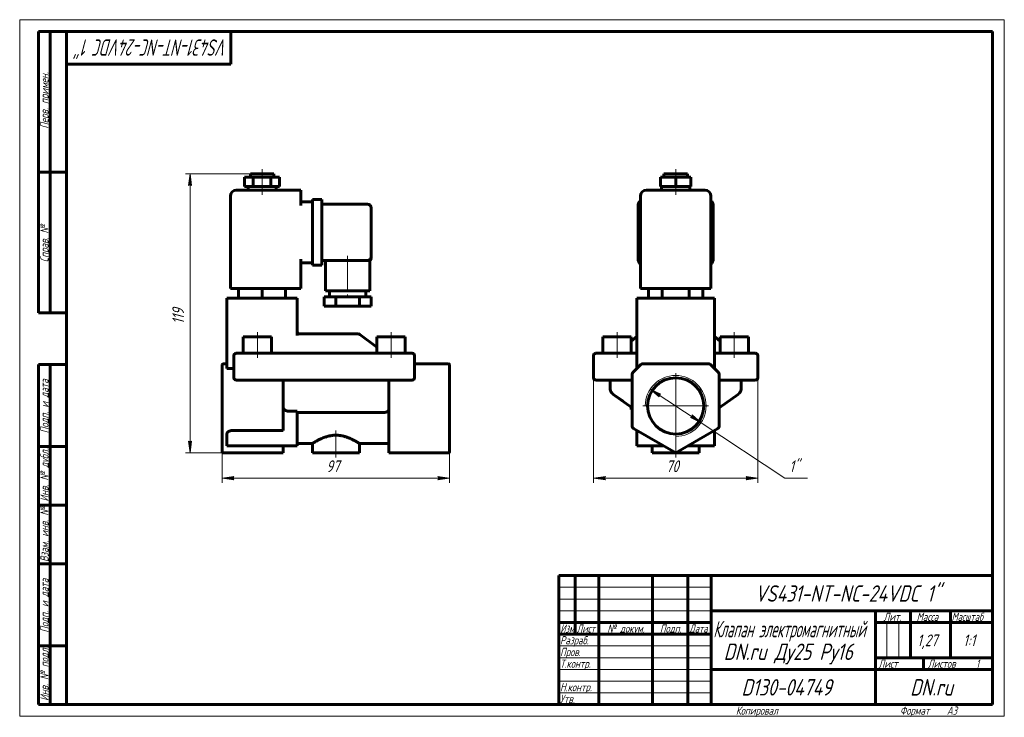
# Model space of a CAD drawing. Header units: millimetres. Extents: x 0 to 420, y 0 to 297.
import ezdxf

# ---------------------------------------------------------------- set-up
doc = ezdxf.new("R2010")
doc.units = ezdxf.units.MM
for name, pattern in [('K5LT_AXLED', [19.5, 15, -1.5, 1.5, -1.5]), ('K5LT_BASIC', [0]), ('K5LT_THIN', [0])]:
    doc.linetypes.add(name, pattern=pattern)
doc.layers.add('Системный слой', color=7, linetype='Continuous')
doc.layers.add('Системный слой (1)', color=7, linetype='Continuous', true_color=0x6c6c6c)
doc.styles.add('KDIMTEXTSTYLE', font='GOST_AU.SHX', dxfattribs={"width": 0.96, "oblique": 15, "height": 5})
doc.styles.add('KTEXTSTYLE', font='GOST_AU.SHX', dxfattribs={"width": 0.96, "height": 5})
doc.dimstyles.new('KDIMSTYLE (1.00)', dxfattribs={"dimtxt": 5, "dimasz": 1, "dimexe": 2, "dimexo": 0, "dimgap": 1, "dimtad": 1, "dimtxsty": 'KDIMTEXTSTYLE', "dimsah": 1, "dimcen": 0, "dimdle": 1, "dimadec": 0, "dimazin": 0, "dimtfac": 0.667, "dimtmove": 0, "dimatfit": 3, "dimfxl": 1, "dimtvp": 1, "dimtolj": 1, "dimtzin": 0, "dimarcsym": 0})

# ---------------------------------------------------------------- blocks, each defined once
blk = doc.blocks.new('U0')
at = {"layer": 'Системный слой (1)', "color": 150, "linetype": 'K5LT_BASIC', "lineweight": 60, "true_color": 0x0080ff}
for p, q in [((263.32, 158.65), (263.32, 158.64)), ((263.32, 158.64), (263.32, 158.65)), ((263.32, 158.65), (263.32, 158.65))]:
    blk.add_line(p, q, dxfattribs=at)
blk = doc.blocks.new('U1')
at = {"layer": 'Системный слой (1)', "color": 150, "linetype": 'K5LT_BASIC', "lineweight": 60, "true_color": 0x0080ff}
for p, q in [((296.32, 158.65), (296.32, 158.64)), ((296.32, 158.64), (296.32, 158.65)), ((296.32, 158.65), (296.32, 158.65))]:
    blk.add_line(p, q, dxfattribs=at)
blk = doc.blocks.new('D0')
at = {"layer": 'Системный слой (1)'}
for points in [[(249.32, 101.53), (249.82, 102.19), (244.82, 101.53), (249.82, 100.87)], [(314.82, 101.53), (309.82, 102.19), (310.32, 101.53), (309.82, 100.87)]]:
    blk.add_hatch(color=7, dxfattribs=at).paths.add_polyline_path(points)
at = {"layer": 'Системный слой (1)', "color": 7, "linetype": 'K5LT_THIN', "lineweight": 18}
for p, q in [((244.82, 149.09), (244.82, 99.53)), ((314.82, 149.09), (314.82, 99.53)), ((244.82, 101.53), (249.82, 102.19)), ((249.82, 100.87), (244.82, 101.53)), ((249.82, 102.19), (249.32, 101.53)), ((249.32, 101.53), (249.82, 100.87)), ((310.32, 101.53), (309.82, 102.19)), ((309.82, 102.19), (314.82, 101.53)), ((314.82, 101.53), (309.82, 100.87)), ((309.82, 100.87), (310.32, 101.53))]:
    blk.add_line(p, q, dxfattribs=at)
blk.add_wipeout([(275.73, 102.53), (275.73, 109.91), (283.58, 109.91), (283.58, 102.53)]).dxf.layer = 'Системный слой (1)'
blk.add_line((314.82, 101.53), (244.82, 101.53), dxfattribs=at)
at = {"layer": 'Системный слой (1)', "color": 7, "insert": (275.73, 109.12), "char_height": 5, "attachment_point": 1, "style": 'KTEXTSTYLE'}
blk.add_mtext('\\H5.0;\\W1.000;\\Q15;\\Q15;\\W0.965;70', dxfattribs=at)
blk = doc.blocks.new('KDIMARROW_01')
at = {"layer": 'Системный слой'}
blk.add_hatch(color=0, dxfattribs=at).paths.add_polyline_path([(0, 0), (-5, 0.66), (-4.5, 0), (-5, -0.66)])
at = {"layer": 'Системный слой', "color": 0, "linetype": 'K5LT_THIN', "lineweight": 18}
for p, q in [((-4.5, 0), (-5, 0.66)), ((-5, 0.66), (0, 0)), ((0, 0), (-5, -0.66)), ((-5, -0.66), (-4.5, 0))]:
    blk.add_line(p, q, dxfattribs=at)
at = {"layer": 'Системный слой (1)', "color": 0, "linetype": 'K5LT_THIN', "lineweight": 18}
blk.add_line((86.39, 132.34), (85.39, 132.34), dxfattribs=at)
blk = doc.blocks.new('D1')
at = {"layer": 'Системный слой (1)'}
for points in [[(273.51, 137.3), (268.98, 139.51), (272.78, 136.2), (272.73, 137.03)], [(290.66, 125.16), (286.85, 128.47), (286.9, 127.64), (286.12, 127.37)]]:
    blk.add_hatch(color=7, dxfattribs=at).paths.add_polyline_path(points)
at = {"layer": 'Системный слой (1)', "color": 7, "linetype": 'K5LT_THIN', "lineweight": 18}
for p, q in [((268.98, 139.51), (273.51, 137.3)), ((272.78, 136.2), (268.98, 139.51)), ((268.98, 139.51), (290.66, 125.16)), ((273.51, 137.3), (272.73, 137.03)), ((272.73, 137.03), (272.78, 136.2)), ((286.12, 127.37), (286.9, 127.64)), ((290.66, 125.16), (286.12, 127.37)), ((286.9, 127.64), (286.85, 128.47)), ((286.85, 128.47), (290.66, 125.16))]:
    blk.add_line(p, q, dxfattribs=at)
blk.add_wipeout([(328.32, 102.53), (328.32, 109.91), (333.75, 109.91), (333.75, 102.53)]).dxf.layer = 'Системный слой (1)'
for p, q in [((290.66, 125.16), (326.32, 101.53)), ((326.32, 101.53), (335.98, 101.53))]:
    blk.add_line(p, q, dxfattribs=at)
at = {"layer": 'Системный слой (1)', "color": 7, "insert": (328.32, 109.12), "char_height": 5, "attachment_point": 1, "style": 'KTEXTSTYLE'}
blk.add_mtext('\\H5.0;\\W1.000;\\Q15;\\Q15;\\W0.965;1"', dxfattribs=at)
blk = doc.blocks.new('U2')
at = {"layer": 'Системный слой (1)', "color": 30, "linetype": 'K5LT_AXLED', "lineweight": 18, "true_color": 0xff8000}
for q in [(279.82, 146.34), (265.82, 132.34), (293.82, 132.34), (279.82, 118.34)]:
    blk.add_line((279.82, 132.34), q, dxfattribs=at)
blk = doc.blocks.new('U3')
at = {"layer": 'Системный слой (1)', "color": 150, "linetype": 'K5LT_BASIC', "lineweight": 60, "true_color": 0x0080ff}
for p, q in [((118.39, 116.34), (124.89, 116.34)), ((144.89, 116.34), (157.39, 116.34))]:
    blk.add_line(p, q, dxfattribs=at)
blk = doc.blocks.new('U4')
at = {"layer": 'Системный слой (1)', "color": 150, "linetype": 'K5LT_BASIC', "lineweight": 60, "true_color": 0x0080ff}
for p, q in [((149.89, 195.6), (149.89, 195.74)), ((149.89, 195.45), (149.89, 195.45))]:
    blk.add_line(p, q, dxfattribs=at)
blk = doc.blocks.new('U5')
at = {"layer": 'Системный слой (1)', "color": 150, "linetype": 'K5LT_BASIC', "lineweight": 60, "true_color": 0x0080ff}
for p in [(149.89, 195.84), (149.89, 195.45), (149.89, 195.45)]:
    blk.add_line(p, (149.89, 195.45), dxfattribs=at)
blk = doc.blocks.new('D2')
at = {"layer": 'Системный слой (1)'}
for points in [[(90.89, 101.53), (91.39, 102.19), (86.39, 101.53), (91.39, 100.87)], [(183.39, 101.53), (178.39, 102.19), (178.89, 101.53), (178.39, 100.87)]]:
    blk.add_hatch(color=7, dxfattribs=at).paths.add_polyline_path(points)
at = {"layer": 'Системный слой (1)', "color": 7, "linetype": 'K5LT_THIN', "lineweight": 18}
for p, q in [((86.39, 132.34), (86.39, 99.53)), ((183.39, 123.59), (183.39, 99.53)), ((86.39, 101.53), (91.39, 102.19)), ((91.39, 100.87), (86.39, 101.53)), ((91.39, 102.19), (90.89, 101.53)), ((90.89, 101.53), (91.39, 100.87)), ((178.89, 101.53), (178.39, 102.19)), ((178.39, 102.19), (183.39, 101.53)), ((183.39, 101.53), (178.39, 100.87)), ((178.39, 100.87), (178.89, 101.53))]:
    blk.add_line(p, q, dxfattribs=at)
blk.add_wipeout([(130.81, 102.53), (130.81, 109.91), (138.65, 109.91), (138.65, 102.53)]).dxf.layer = 'Системный слой (1)'
blk.add_line((183.39, 101.53), (86.39, 101.53), dxfattribs=at)
at = {"layer": 'Системный слой (1)', "color": 7, "insert": (130.81, 109.12), "char_height": 5, "attachment_point": 1, "style": 'KTEXTSTYLE'}
blk.add_mtext('\\H5.0;\\W1.000;\\Q15;\\Q15;\\W0.965;97', dxfattribs=at)
blk = doc.blocks.new('D3')
at = {"layer": 'Системный слой (1)'}
for points in [[(73.34, 226.34), (72.68, 231.34), (72.03, 226.34), (72.68, 226.84)], [(72.68, 112.34), (73.34, 117.34), (72.68, 116.84), (72.03, 117.34)]]:
    blk.add_hatch(color=7, dxfattribs=at).paths.add_polyline_path(points)
at = {"layer": 'Системный слой (1)', "color": 7, "linetype": 'K5LT_THIN', "lineweight": 18}
for p, q in [((98.39, 231.34), (70.68, 231.34)), ((72.03, 226.34), (72.68, 231.34)), ((72.68, 231.34), (73.34, 226.34)), ((72.68, 226.84), (72.03, 226.34)), ((73.34, 226.34), (72.68, 226.84)), ((72.68, 112.34), (72.03, 117.34)), ((72.03, 117.34), (72.68, 116.84)), ((72.68, 116.84), (73.34, 117.34)), ((73.34, 117.34), (72.68, 112.34)), ((89.47, 112.34), (70.68, 112.34))]:
    blk.add_line(p, q, dxfattribs=at)
blk.add_wipeout([(71.68, 167.22), (64.3, 167.22), (64.3, 176.08), (71.68, 176.08)]).dxf.layer = 'Системный слой (1)'
blk.add_line((72.68, 112.34), (72.68, 231.34), dxfattribs=at)
at = {"layer": 'Системный слой (1)', "color": 7, "insert": (65.1, 167.22), "char_height": 5, "attachment_point": 1, "rotation": 90, "style": 'KTEXTSTYLE'}
blk.add_mtext('\\H5.0;\\W1.000;\\Q15;\\Q15;\\W0.965;119', dxfattribs=at)
blk = doc.blocks.new('U6')
at = {"color": 7, "linetype": 'K5LT_THIN', "lineweight": 18}
for p, q in [((0, 0), (0, 297)), ((0, 297), (420, 297)), ((420, 297), (420, 0)), ((230, 55), (295, 55)), ((230, 50), (295, 50)), ((230, 45), (295, 45)), ((369.96, 25), (369.96, 40)), ((374.98, 25), (374.98, 40)), ((230, 30), (295, 30)), ((230, 25), (295, 25)), ((230, 20), (295, 20)), ((230, 15), (295, 15)), ((230, 10), (295, 10)), ((420, 0), (0, 0))]:
    blk.add_line(p, q, dxfattribs=at)
at = {"color": 150, "linetype": 'K5LT_BASIC', "lineweight": 60, "true_color": 0x0080ff}
for p, q in [((8, 172), (8, 292)), ((20, 292), (8, 292)), ((13, 172), (13, 292)), ((20, 5), (20, 292)), ((20, 292), (415, 292)), ((90, 292), (90, 278)), ((415, 292), (415, 5)), ((90, 278), (20, 278)), ((20, 232), (8, 232)), ((20, 172), (8, 172)), ((8, 5), (8, 150)), ((20, 150), (8, 150)), ((13, 5), (13, 150)), ((20, 115), (8, 115)), ((20, 90), (8, 90)), ((20, 65), (8, 65)), ((230, 60), (415, 60)), ((230, 5), (230, 60)), ((237, 35), (237, 60)), ((247, 5), (247, 60)), ((270, 5), (270, 60)), ((285, 5), (285, 60)), ((295, 5), (295, 60)), ((295, 45), (415, 45)), ((365, 5), (365, 45)), ((380, 25), (380, 45)), ((397, 25), (397, 45)), ((230, 40), (295, 40)), ((365, 40), (380, 40)), ((380, 40), (415, 40)), ((230, 35), (295, 35)), ((20, 30), (8, 30)), ((365, 25), (415, 25)), ((385.57, 20), (385.57, 25)), ((295, 20), (365, 20)), ((365, 20), (415, 20)), ((20, 5), (8, 5)), ((415, 5), (20, 5))]:
    blk.add_line(p, q, dxfattribs=at)
at = {"color": 7, "attachment_point": 1, "style": 'KTEXTSTYLE'}
for s, insert, char_height, rotation in [('\\H5.0;\\W1.000;\\Q15;\\Q15;\\W0.781;\\H7.00;VS431-NT-NC-24VDC 1"', (88.76, 281.64), 7, 180), ('\\H5.0;\\W1.000;\\Q15;\\Q15;\\W0.965;\\H3.50;Перв. примен.', (8.82, 250.52), 3.5, 90), ('\\H5.0;\\W1.000;\\Q15;\\Q15;\\W0.965;\\H3.50;Справ. №', (8.82, 193.63), 3.5, 90), ('\\H5.0;\\W1.000;\\Q15;\\Q15;\\W0.965;\\H3.50;Подп. и дата', (8.82, 120.66), 3.5, 90), ('\\H5.0;\\W1.000;\\Q15;\\Q15;\\W0.965;\\H3.50;Инв. № дубл.', (8.82, 91.57), 3.5, 90), ('\\H5.0;\\W1.000;\\Q15;\\Q15;\\W0.965;\\H3.50;Взам. инв. №', (8.82, 65.8), 3.5, 90), ('\\H5.0;\\W1.000;\\Q15;\\Q15;\\W0.965;\\H3.50;Подп. и дата', (8.82, 35.66), 3.5, 90), ('\\H5.0;\\W1.000;\\Q15;\\Q15;\\W0.965;\\H3.50;Инв. № подл.', (8.82, 6.57), 3.5, 90)]:
    blk.add_mtext(s, dxfattribs=dict(at, insert=insert, char_height=char_height, rotation=rotation))
for s, insert, char_height in [('\\H5.0;\\W1.000;\\Q15;\\Q15;\\W0.965;\\H7.00;VS431-NT-NC-24VDC 1"', (313.63, 55.86), 7), ('\\H5.0;\\W1.000;\\Q15;\\Q15;\\W0.965;\\H3.50;Лит.', (368.47, 44.18), 3.5), ('\\H5.0;\\W1.000;\\Q15;\\Q15;\\W0.965;\\H3.50;Масса', (382.58, 44.18), 3.5), ('\\H5.0;\\W1.000;\\Q15;\\Q15;\\W0.930;\\H3.50;Масштаб', (397.52, 44.18), 3.5), ('\\H5.0;\\W1.000;\\Q15;\\Q15;\\W0.784;\\H3.50;Изм.', (230.62, 39.18), 3.5), ('\\H5.0;\\W1.000;\\Q15;\\Q15;\\W0.799;\\H3.50;Лист', (237.61, 39.18), 3.5), ('\\H5.0;\\W1.000;\\Q15;\\Q15;\\W0.965;\\H3.50;№ докум.', (250.63, 39.18), 3.5), ('\\H5.0;\\W1.000;\\Q15;\\Q15;\\W0.965;\\H3.50;Подп.', (273.1, 39.18), 3.5), ('\\H5.0;\\W1.000;\\Q15;\\Q15;\\W0.799;\\H3.50;Дата', (285.61, 39.18), 3.5), ('\\H5.0;\\W1.000;\\Q15;\\Q15;\\W0.672;\\H7.00;Клапан электромагнитный', (295.88, 40.69), 7), ('\\H5.0;\\W1.000;\\Q15;\\Q15;\\W0.965;\\H3.50;Разраб.', (230.5, 34.18), 3.5), ('\\H5.0;\\W1.000;\\Q15;\\Q15;\\W0.965;1,27', (382.83, 34.9), 5), ('\\H5.0;\\W1.000;\\Q15;\\Q15;\\W0.965;{\\c16711680;1:1}', (402.44, 34.9), 5), ('\\H5.0;\\W1.000;\\Q15;\\Q15;\\W0.965;\\H7.00;DN.ru Ду25 Ру16', (300.3, 31.02), 7), ('\\H5.0;\\W1.000;\\Q15;\\Q15;\\W0.965;\\H3.50;Пров.', (230.5, 29.18), 3.5), ('\\H5.0;\\W1.000;\\Q15;\\Q15;\\W0.965;\\H3.50;Т.контр.', (230.5, 24.18), 3.5), ('\\H5.0;\\W1.000;\\Q15;\\Q15;\\W0.965;\\H3.50;Лист', (366.32, 24.18), 3.5), ('\\H5.0;\\W1.000;\\Q15;\\Q15;\\W0.965;\\H3.50;Листов', (387.36, 24.18), 3.5), ('\\H5.0;\\W1.000;\\Q15;\\Q15;\\W0.965;\\H3.50;1', (407.91, 24.18), 3.5), ('\\H5.0;\\W1.000;\\Q15;\\Q15;\\W0.965;\\H3.50;Н.контр.', (230.5, 14.18), 3.5), ('\\H5.0;\\W1.000;\\Q15;\\Q15;\\W0.965;\\H7.00;D130-04749', (307.89, 15.86), 7), ('\\H5.0;\\W1.000;\\Q15;\\Q15;\\W0.965;\\H7.00;DN.ru', (379.84, 15.86), 7), ('\\H5.0;\\W1.000;\\Q15;\\Q15;\\W0.965;\\H3.50;Утв.', (230.5, 9.18), 3.5), ('\\H5.0;\\W1.000;\\Q15;\\Q15;\\W0.965;\\H3.50;Копировал', (305.5, 4.18), 3.5), ('\\H5.0;\\W1.000;\\Q15;\\Q15;\\W0.965;\\H3.50;Формат', (375.5, 4.18), 3.5), ('\\H5.0;\\W1.000;\\Q15;\\Q15;\\W0.965;\\H3.50;A3', (395.5, 4.18), 3.5)]:
    blk.add_mtext(s, dxfattribs=dict(at, insert=insert, char_height=char_height))

msp = doc.modelspace()

# ---------------------------------------------------------------- linework, layer by layer
at = {"layer": 'Системный слой (1)', "color": 150, "linetype": 'K5LT_BASIC', "lineweight": 60, "true_color": 0x0080ff}
for p, q in [((98.394, 231.336), (108.394, 231.336)), ((98.394, 229.836), (98.394, 231.336)), ((108.394, 229.836), (108.394, 231.336)), ((274.817, 231.336), (284.817, 231.336)), ((274.817, 229.836), (274.817, 231.336)), ((284.817, 229.836), (284.817, 231.336)), ((95.894, 225.836), (95.894, 229.836)), ((95.894, 229.836), (99.644, 229.836)), ((99.644, 229.836), (107.144, 229.836)), ((99.644, 225.836), (99.644, 229.836)), ((107.144, 229.836), (110.894, 229.836)), ((107.144, 225.836), (107.144, 229.836)), ((110.894, 225.836), (110.894, 229.836)), ((273.322, 229.836), (279.817, 229.836)), ((273.322, 225.836), (273.322, 229.836)), ((279.817, 225.836), (279.817, 229.836)), ((279.817, 229.836), (286.312, 229.836)), ((286.312, 225.836), (286.312, 229.836)), ((119.894, 224.336), (92.394, 224.336)), ((95.894, 225.836), (99.644, 225.836)), ((97.394, 224.336), (97.394, 225.836)), ((99.644, 225.836), (107.144, 225.836)), ((107.144, 225.836), (110.894, 225.836)), ((109.394, 224.336), (109.394, 225.836)), ((119.894, 224.336), (119.894, 221.836)), ((292.317, 224.336), (267.317, 224.336)), ((273.322, 225.836), (279.817, 225.836)), ((273.817, 224.336), (273.817, 225.836)), ((279.817, 225.836), (286.312, 225.836)), ((285.817, 224.336), (285.817, 225.836)), ((89.894, 182.336), (89.894, 221.836)), ((119.894, 217.836), (119.894, 221.836)), ((119.894, 219.336), (124.894, 219.336)), ((124.894, 220.336), (128.894, 220.336)), ((124.894, 217.836), (124.894, 220.336)), ((128.894, 220.336), (128.894, 217.836)), ((264.817, 182.336), (264.817, 221.836)), ((294.817, 182.336), (294.817, 221.836)), ((124.894, 217.836), (124.894, 194.836)), ((128.894, 218.336), (148.394, 218.336)), ((128.894, 217.836), (128.894, 194.836)), ((149.894, 216.836), (149.894, 195.836)), ((263.817, 194.836), (263.817, 217.836)), ((295.817, 217.836), (295.817, 194.836)), ((119.894, 182.336), (119.894, 194.836)), ((119.894, 193.336), (124.894, 193.336)), ((124.894, 192.336), (124.894, 194.836)), ((128.894, 194.836), (128.894, 192.336)), ((128.894, 194.336), (148.394, 194.336)), ((130.394, 194.336), (130.394, 181.336)), ((148.394, 194.336), (149.394, 194.336)), ((149.394, 194.336), (149.394, 181.336)), ((149.894, 195.836), (149.894, 195.454)), ((149.894, 195.454), (149.894, 195.454)), ((149.894, 195.454), (149.894, 195.454)), ((124.894, 192.336), (128.894, 192.336)), ((92.394, 182.336), (89.894, 182.336)), ((92.394, 182.336), (119.894, 182.336)), ((93.394, 182.336), (93.394, 178.336)), ((103.394, 182.336), (103.394, 178.336)), ((113.394, 182.336), (113.394, 178.336)), ((149.394, 181.336), (130.394, 181.336)), ((132.144, 181.336), (132.144, 178.836)), ((147.644, 181.336), (147.644, 178.836)), ((267.317, 182.336), (264.817, 182.336)), ((267.317, 182.336), (292.317, 182.336)), ((268.27, 182.336), (268.27, 178.336)), ((274.044, 182.336), (274.044, 178.336)), ((285.591, 182.336), (285.591, 178.336)), ((291.364, 182.336), (291.364, 178.336)), ((294.817, 182.336), (292.317, 182.336)), ((88.394, 178.336), (88.394, 148.336)), ((115.894, 178.336), (88.394, 178.336)), ((115.894, 178.336), (118.394, 178.336)), ((118.394, 178.336), (118.394, 162.398)), ((129.894, 178.836), (129.894, 174.836)), ((134.894, 178.836), (129.894, 178.836)), ((144.894, 178.836), (134.894, 178.836)), ((134.894, 178.836), (134.894, 174.836)), ((144.894, 178.836), (144.894, 174.836)), ((149.894, 178.836), (144.894, 178.836)), ((149.894, 178.836), (149.894, 174.836)), ((296.317, 178.336), (263.317, 178.336)), ((263.317, 178.336), (263.317, 148.336)), ((296.317, 178.336), (296.317, 148.336)), ((134.894, 174.836), (129.894, 174.836)), ((144.894, 174.836), (134.894, 174.836)), ((149.894, 174.836), (144.894, 174.836)), ((95.394, 161.836), (107.394, 161.836)), ((95.394, 154.836), (95.394, 161.836)), ((107.394, 154.836), (107.394, 161.836)), ((144.556, 163.045), (119.394, 163.045)), ((145.162, 162.841), (152.394, 157.334)), ((152.394, 161.836), (164.394, 161.836)), ((152.394, 154.836), (152.394, 161.836)), ((164.394, 154.836), (164.394, 161.836)), ((248.817, 161.836), (260.817, 161.836)), ((248.817, 154.836), (248.817, 161.836)), ((263.317, 161.903), (260.817, 159.999)), ((260.817, 154.836), (260.817, 161.836)), ((296.317, 161.903), (298.817, 159.999)), ((298.817, 161.836), (310.817, 161.836)), ((298.817, 154.836), (298.817, 161.836)), ((310.817, 154.836), (310.817, 161.836)), ((263.317, 158.653), (263.317, 158.658)), ((296.317, 158.653), (296.317, 158.658)), ((91.394, 153.836), (91.394, 144.336)), ((92.394, 154.836), (94.394, 154.836)), ((165.394, 154.836), (94.394, 154.836)), ((165.394, 154.836), (167.394, 154.836)), ((168.394, 144.336), (168.394, 153.836)), ((244.817, 153.836), (244.817, 144.336)), ((245.817, 154.836), (247.817, 154.836)), ((247.817, 154.836), (263.317, 154.836)), ((296.317, 154.836), (311.817, 154.836)), ((311.817, 154.836), (313.817, 154.836)), ((314.817, 153.836), (314.817, 144.336)), ((86.394, 149.689), (86.394, 149.836)), ((86.394, 146.275), (86.394, 149.689)), ((88.394, 150.336), (86.894, 150.336)), ((88.394, 148.336), (91.394, 148.336)), ((168.394, 150.336), (182.894, 150.336)), ((183.394, 149.836), (183.394, 149.689)), ((183.394, 146.275), (183.394, 149.689)), ((265.024, 150.043), (261.61, 146.629)), ((293.903, 150.336), (265.731, 150.336)), ((298.024, 146.629), (294.61, 150.043)), ((86.394, 145.921), (86.394, 146.275)), ((86.394, 123.594), (86.394, 145.921)), ((94.394, 143.336), (92.394, 143.336)), ((94.394, 143.336), (165.394, 143.336)), ((112.394, 123.594), (112.394, 143.336)), ((157.394, 123.594), (157.394, 143.336)), ((167.394, 143.336), (165.394, 143.336)), ((183.394, 146.275), (183.394, 145.921)), ((183.394, 123.594), (183.394, 145.921)), ((247.817, 143.336), (245.817, 143.336)), ((247.817, 143.336), (261.317, 143.336)), ((251.817, 143.336), (251.817, 139.853)), ((261.317, 145.921), (261.317, 123.594)), ((298.317, 123.594), (298.317, 145.921)), ((298.317, 143.336), (311.817, 143.336)), ((307.817, 143.336), (307.817, 139.853)), ((313.817, 143.336), (311.817, 143.336)), ((261.317, 131.532), (253.075, 137.411)), ((253.075, 137.411), (257.363, 134.352)), ((306.559, 137.411), (298.317, 131.532)), ((260.817, 131.78), (260.817, 131.888)), ((260.817, 130.78), (260.817, 131.78)), ((260.969, 131.78), (260.817, 131.78)), ((261.317, 130.78), (260.817, 130.78)), ((114.714, 130.105), (118.394, 130.105)), ((118.394, 130.105), (118.394, 115.336)), ((118.394, 129.577), (155.594, 129.577)), ((86.394, 123.161), (86.394, 123.594)), ((86.394, 112.913), (86.394, 123.161)), ((112.394, 121.862), (90.894, 121.862)), ((112.394, 123.594), (112.394, 122.728)), ((112.394, 121.862), (112.394, 122.728)), ((157.394, 122.728), (157.394, 123.594)), ((157.394, 112.336), (157.394, 122.728)), ((183.394, 123.594), (183.394, 123.161)), ((183.394, 112.913), (183.394, 123.161)), ((261.817, 122.728), (279.817, 112.336)), ((263.317, 121.862), (263.317, 115.336)), ((279.817, 112.336), (297.817, 122.728)), ((296.317, 121.862), (296.317, 115.336)), ((88.394, 120.419), (88.394, 115.336)), ((90.894, 115.336), (88.394, 115.336)), ((118.394, 115.336), (90.894, 115.336)), ((112.394, 112.336), (112.394, 115.336)), ((124.894, 116.336), (124.894, 112.336)), ((144.894, 116.336), (144.894, 112.336)), ((265.817, 115.336), (263.317, 115.336)), ((274.621, 115.336), (265.817, 115.336)), ((269.817, 115.336), (269.817, 112.336)), ((293.817, 115.336), (285.013, 115.336)), ((289.817, 115.336), (289.817, 112.336)), ((296.317, 115.336), (293.817, 115.336)), ((112.394, 112.336), (86.894, 112.336)), ((144.894, 112.336), (124.894, 112.336)), ((157.394, 112.336), (182.894, 112.336)), ((289.817, 112.336), (269.817, 112.336)), ((279.817, 112.336), (279.817, 112.913))]:
    msp.add_line(p, q, dxfattribs=at)
at = {"layer": 'Системный слой (1)', "color": 30, "linetype": 'K5LT_AXLED', "lineweight": 18, "true_color": 0xff8000}
for p, q in [((103.394, 227.836), (103.394, 233.336)), ((279.817, 227.836), (279.817, 233.336)), ((103.394, 222.336), (103.394, 227.836)), ((279.817, 222.336), (279.817, 227.836)), ((139.894, 196.336), (139.894, 176.836)), ((101.394, 152.836), (101.394, 163.836)), ((158.394, 152.836), (158.394, 163.836)), ((254.817, 152.836), (254.817, 163.836)), ((304.817, 152.836), (304.817, 163.836))]:
    msp.add_line(p, q, dxfattribs=at)
at = {"layer": 'Системный слой (1)', "color": 150, "linetype": 'K5LT_BASIC', "lineweight": 60, "true_color": 0x0080ff}
msp.add_circle((279.817, 132.336), 12, dxfattribs=at)
for centre, radius, start, end in [((92.394, 221.836), 2.5, 90, 180), ((267.317, 221.836), 2.5, 90, 180), ((292.317, 221.836), 2.5, 0, 90), ((266.317, 217.836), 2.5, 126.8699, 180), ((293.317, 217.836), 2.5, 0, 53.1301), ((148.394, 216.836), 1.5, 0, 90), ((148.394, 195.836), 1.5, 270, 0), ((148.394, 195.836), 1.5, 270.44711, 0), ((148.394, 195.454), 1.5, 311.81031, 0), ((266.317, 194.836), 2.5, 180, 233.1301), ((293.317, 194.836), 2.5, 306.8699, 0), ((119.394, 164.045), 1, 180, 270), ((144.556, 162.045), 1, 52.70853, 90), ((92.394, 153.836), 1, 90, 180), ((167.394, 153.836), 1, 0, 90), ((245.817, 153.836), 1, 90, 180), ((313.817, 153.836), 1, 0, 90), ((86.894, 149.836), 0.5, 90, 180), ((182.894, 149.836), 0.5, 0, 90), ((265.731, 149.336), 1, 90, 135), ((293.903, 149.336), 1, 45, 90), ((92.394, 144.336), 1, 180, 270), ((167.394, 144.336), 1, 270, 0), ((245.817, 144.336), 1, 180, 270), ((262.317, 145.921), 1, 135, 180), ((297.317, 145.921), 1, 0, 45), ((313.817, 144.336), 1, 270, 0), ((262.317, 123.594), 1, 180, 240), ((297.317, 123.594), 1, 300, 0)]:
    msp.add_arc(centre, radius, start, end, dxfattribs=at)
at = {"layer": 'Системный слой (1)', "color": 7, "linetype": 'K5LT_THIN', "lineweight": 18}
msp.add_arc((279.817, 132.336), 13, 270, 180, dxfattribs=at)
at = {"layer": 'Системный слой (1)', "color": 150, "linetype": 'K5LT_BASIC', "lineweight": 60, "true_color": 0x0080ff}
for points, knots in [([(149.894, 195.454), (149.894, 195.453), (149.894, 195.453), (149.894, 195.448), (149.894, 195.445), (149.894, 195.436), (149.894, 195.431), (149.893, 195.416), (149.893, 195.407), (149.892, 195.377), (149.891, 195.358), (149.886, 195.3), (149.882, 195.261), (149.866, 195.157), (149.851, 195.092), (149.813, 194.964), (149.79, 194.901), (149.735, 194.779), (149.704, 194.72), (149.633, 194.606), (149.594, 194.552), (149.547, 194.494), (149.542, 194.488), (149.524, 194.467), (149.51, 194.452), (149.486, 194.425), (149.475, 194.414), (149.455, 194.393), (149.446, 194.385), (149.43, 194.369), (149.423, 194.362), (149.408, 194.349), (149.401, 194.342), (149.394, 194.336)], [0.0047483, 0.0047483, 0.0047483, 0.0047483, 0.0189931, 0.0189931, 0.1590787, 0.1590787, 0.3324021, 0.3324021, 0.6790491, 0.6790491, 1.372343, 1.372343, 2.7589308, 2.7589308, 5.124437, 5.124437, 7.509409, 7.509409, 9.8986523, 9.8986523, 12.2816114, 12.2816114, 12.5561389, 12.5561389, 13.2771072, 13.2771072, 13.8449686, 13.8449686, 14.2922372, 14.2922372, 14.6445226, 14.6445226, 14.996808, 14.996808, 14.996808, 14.996808]), ([(149.894, 195.454), (149.894, 195.454), (149.894, 195.454), (149.894, 195.453), (149.894, 195.452), (149.894, 195.448), (149.894, 195.444), (149.894, 195.435), (149.894, 195.429), (149.893, 195.413), (149.893, 195.402), (149.892, 195.391), (149.892, 195.39), (149.891, 195.368), (149.89, 195.347), (149.885, 195.283), (149.879, 195.241), (149.86, 195.133), (149.845, 195.068), (149.805, 194.941), (149.78, 194.878), (149.724, 194.757), (149.691, 194.698), (149.618, 194.585), (149.579, 194.531), (149.494, 194.432), (149.45, 194.387), (149.403, 194.344)], [0.0107628, 0.0107628, 0.0107628, 0.0107628, 0.0110125, 0.0110125, 0.0322883, 0.0322883, 0.1716786, 0.1716786, 0.3648827, 0.3648827, 0.7512909, 0.7512909, 0.7851429, 0.7851429, 1.5241073, 1.5241073, 3.0589774, 3.0589774, 5.4290278, 5.4290278, 7.8162344, 7.8162344, 10.2067569, 10.2067569, 12.5891959, 12.5891959, 14.8465543, 14.8465543, 14.8465543, 14.8465543]), ([(149.894, 195.454), (149.894, 195.447), (149.894, 195.44), (149.893, 195.425), (149.893, 195.417), (149.893, 195.402), (149.893, 195.394), (149.892, 195.378), (149.891, 195.37), (149.89, 195.354), (149.89, 195.345), (149.889, 195.336)], [0, 0, 0, 0, 0.8807643, 0.8807643, 1.8807643, 1.8807643, 2.8807643, 2.8807643, 3.8807643, 3.8807643, 5, 5, 5, 5]), ([(149.894, 195.454), (149.894, 195.447), (149.894, 195.44), (149.893, 195.425), (149.893, 195.417), (149.893, 195.401), (149.893, 195.394), (149.892, 195.378), (149.891, 195.37), (149.89, 195.353), (149.89, 195.345), (149.889, 195.336)], [0, 0, 0, 0, 0.8760259, 0.8760259, 1.8760259, 1.8760259, 2.8760259, 2.8760259, 3.8760259, 3.8760259, 5, 5, 5, 5]), ([(253.075, 137.411), (253.074, 137.411), (253.073, 137.412), (253.07, 137.414), (253.067, 137.416), (253.06, 137.421), (253.056, 137.424), (253.043, 137.434), (253.034, 137.44), (253.007, 137.46), (252.99, 137.473), (252.938, 137.514), (252.905, 137.541), (252.805, 137.626), (252.742, 137.685), (252.587, 137.842), (252.499, 137.944), (252.338, 138.159), (252.264, 138.272), (252.132, 138.508), (252.074, 138.63), (251.975, 138.882), (251.934, 139.011), (251.871, 139.273), (251.848, 139.406), (251.823, 139.639), (251.818, 139.74), (251.817, 139.844), (251.817, 139.849), (251.817, 139.853)], [0.0064229, 0.0064229, 0.0064229, 0.0064229, 0.0256916, 0.0256916, 0.0900783, 0.0900783, 0.1994252, 0.1994252, 0.4181192, 0.4181192, 0.855507, 0.855507, 1.7238599, 1.7238599, 3.4605655, 3.4605655, 6.1310511, 6.1310511, 8.8221797, 8.8221797, 11.5246771, 11.5246771, 14.2239164, 14.2239164, 16.904994, 16.904994, 18.9098373, 18.9098373, 18.9963665, 18.9963665, 18.9963665, 18.9963665]), ([(306.559, 137.411), (306.56, 137.411), (306.561, 137.412), (306.564, 137.414), (306.567, 137.416), (306.574, 137.421), (306.578, 137.424), (306.591, 137.434), (306.6, 137.44), (306.626, 137.459), (306.643, 137.472), (306.693, 137.512), (306.726, 137.539), (306.824, 137.622), (306.887, 137.68), (307.041, 137.835), (307.129, 137.936), (307.291, 138.151), (307.365, 138.264), (307.498, 138.499), (307.556, 138.621), (307.656, 138.873), (307.697, 139.002), (307.762, 139.264), (307.785, 139.396), (307.811, 139.633), (307.817, 139.736), (307.817, 139.844), (307.817, 139.849), (307.817, 139.853)], [0.0061296, 0.0061296, 0.0061296, 0.0061296, 0.0245184, 0.0245184, 0.0889294, 0.0889294, 0.1962477, 0.1962477, 0.4108843, 0.4108843, 0.8401573, 0.8401573, 1.6925739, 1.6925739, 3.397407, 3.397407, 6.067153, 6.067153, 8.7582447, 8.7582447, 11.4605611, 11.4605611, 14.1603181, 14.1603181, 16.8417749, 16.8417749, 18.9098348, 18.9098348, 18.9963629, 18.9963629, 18.9963629, 18.9963629]), ([(253.075, 137.411), (253.075, 137.411), (253.075, 137.411), (253.075, 137.411), (253.075, 137.411), (253.075, 137.411), (253.074, 137.411), (253.074, 137.411), (253.074, 137.411), (253.073, 137.412), (253.073, 137.412), (253.071, 137.413), (253.07, 137.414), (253.068, 137.416), (253.066, 137.417), (253.06, 137.421), (253.057, 137.424), (253.048, 137.43), (253.043, 137.434), (253.032, 137.442), (253.027, 137.446), (253.014, 137.456), (253.005, 137.462), (252.997, 137.468)], [0.0021694, 0.0021694, 0.0021694, 0.0021694, 0.0086775, 0.0086775, 0.0246521, 0.0246521, 0.0558123, 0.0558123, 0.1181327, 0.1181327, 0.2427735, 0.2427735, 0.4898857, 0.4898857, 0.9819407, 0.9819407, 1.9638815, 1.9638815, 3.3638815, 3.3638815, 4.7638815, 4.7638815, 7, 7, 7, 7]), ([(306.559, 137.411), (306.561, 137.412), (306.563, 137.413), (306.567, 137.416), (306.569, 137.418), (306.576, 137.423), (306.58, 137.426), (306.59, 137.433), (306.595, 137.437), (306.605, 137.444), (306.611, 137.448), (306.623, 137.457), (306.63, 137.463), (306.637, 137.468)], [0, 0, 0, 0, 0.4857617, 0.4857617, 1.133444, 1.133444, 2.266888, 2.266888, 3.666888, 3.666888, 5.066888, 5.066888, 7, 7, 7, 7]), ([(114.714, 130.105), (114.687, 130.105), (114.639, 130.106), (114.583, 130.108), (114.529, 130.11), (114.467, 130.114), (114.387, 130.122), (114.326, 130.129), (114.273, 130.136), (114.222, 130.144), (114.152, 130.156), (114.077, 130.172), (114.003, 130.189), (113.931, 130.208), (113.862, 130.229), (113.794, 130.251), (113.73, 130.274), (113.667, 130.299), (113.607, 130.324), (113.549, 130.351), (113.494, 130.378), (113.44, 130.406), (113.388, 130.435), (113.338, 130.465), (113.29, 130.495), (113.244, 130.526), (113.195, 130.561), (113.15, 130.594), (113.113, 130.624), (113.077, 130.653), (113.038, 130.687), (112.994, 130.726), (112.956, 130.763), (112.918, 130.801), (112.882, 130.84), (112.846, 130.88), (112.811, 130.921), (112.776, 130.963), (112.743, 131.007), (112.71, 131.052), (112.678, 131.099), (112.646, 131.147), (112.616, 131.197), (112.586, 131.247), (112.558, 131.3), (112.531, 131.353), (112.505, 131.408), (112.48, 131.464), (112.456, 131.521), (112.434, 131.579), (112.417, 131.625), (112.404, 131.665), (112.398, 131.685), (112.394, 131.697)], [0, 0, 0, 0, 0.0276237, 0.0476922, 0.0549695, 0.0820584, 0.1087424, 0.1352476, 0.1422737, 0.1612645, 0.186962, 0.2122101, 0.2373243, 0.2618283, 0.2858657, 0.3091144, 0.3320459, 0.3541428, 0.3757192, 0.3965796, 0.4172418, 0.4372833, 0.456906, 0.4758739, 0.4946182, 0.5128619, 0.5308353, 0.5543578, 0.5681853, 0.5778084, 0.6011883, 0.6186873, 0.6361964, 0.6537743, 0.6714124, 0.6891597, 0.7069574, 0.7249851, 0.7431919, 0.7617068, 0.780349, 0.7993335, 0.8185343, 0.8380263, 0.8576056, 0.8774391, 0.8974485, 0.9177179, 0.9380637, 0.9585958, 0.9792382, 0.9868153, 1, 1, 1, 1]), ([(155.594, 129.577), (155.609, 129.577), (155.64, 129.578), (155.687, 129.579), (155.733, 129.581), (155.779, 129.584), (155.825, 129.587), (155.871, 129.592), (155.917, 129.597), (155.963, 129.603), (156.009, 129.61), (156.055, 129.618), (156.101, 129.627), (156.146, 129.637), (156.192, 129.649), (156.238, 129.661), (156.284, 129.674), (156.33, 129.688), (156.378, 129.704), (156.429, 129.723), (156.491, 129.747), (156.561, 129.778), (156.638, 129.816), (156.705, 129.852), (156.761, 129.885), (156.809, 129.915), (156.861, 129.95), (156.921, 129.993), (156.982, 130.041), (157.037, 130.088), (157.079, 130.126), (157.112, 130.157), (157.142, 130.186), (157.172, 130.218), (157.207, 130.255), (157.247, 130.3), (157.288, 130.349), (157.323, 130.394), (157.352, 130.432), (157.374, 130.463), (157.387, 130.483), (157.394, 130.492)], [0, 0, 0, 0, 0.0220833, 0.044104, 0.0660751, 0.0879896, 0.1098869, 0.1317914, 0.1537101, 0.1756373, 0.1975675, 0.2195839, 0.2416838, 0.2639454, 0.2862829, 0.3088336, 0.3315268, 0.3544323, 0.3774152, 0.4030703, 0.4313241, 0.4722508, 0.5129881, 0.5535012, 0.5808703, 0.6054523, 0.6342215, 0.6695123, 0.7111693, 0.745181, 0.7719621, 0.7914467, 0.8107177, 0.8313677, 0.8536022, 0.8848223, 0.9155257, 0.9456951, 0.9658819, 0.9839888, 1, 1, 1, 1]), ([(144.894, 116.336), (144.894, 116.336), (144.887, 116.34), (144.856, 116.359), (144.805, 116.391), (144.735, 116.435), (144.634, 116.496), (144.497, 116.581), (144.312, 116.693), (144.111, 116.813), (143.903, 116.936), (143.692, 117.058), (143.459, 117.191), (143.205, 117.334), (142.931, 117.484), (142.64, 117.639), (142.334, 117.798), (142.019, 117.957), (141.697, 118.114), (141.335, 118.284), (140.919, 118.47), (140.432, 118.675), (139.885, 118.889), (139.282, 119.102), (138.631, 119.304), (137.98, 119.475), (137.35, 119.611), (136.762, 119.711), (136.198, 119.782), (135.651, 119.827), (135.217, 119.843), (134.863, 119.847), (134.559, 119.843), (134.201, 119.828), (133.774, 119.798), (133.255, 119.743), (132.645, 119.65), (132.031, 119.526), (131.504, 119.396), (131.06, 119.272), (130.605, 119.133), (130.033, 118.938), (129.295, 118.655), (128.508, 118.314), (127.811, 117.981), (127.296, 117.718), (126.908, 117.512), (126.555, 117.319), (126.201, 117.119), (125.858, 116.92), (125.59, 116.762), (125.389, 116.641), (125.231, 116.545), (125.096, 116.462), (124.989, 116.395), (124.925, 116.355), (124.898, 116.338), (124.894, 116.336), (124.894, 116.336)], [0, 0, 0, 0, 0.0070067, 0.01399817, 0.02097534, 0.02792852, 0.03487291, 0.04417451, 0.05354099, 0.06297295, 0.07022282, 0.07759217, 0.08516377, 0.09281946, 0.10055416, 0.10828383, 0.11592364, 0.1234808, 0.13080381, 0.13797451, 0.14721482, 0.15696855, 0.16723985, 0.178675, 0.19011391, 0.20155542, 0.21167355, 0.22110655, 0.22985098, 0.23833951, 0.24664837, 0.24998818, 0.25475995, 0.26071121, 0.26664055, 0.2746691, 0.28508371, 0.29576897, 0.30461585, 0.31152716, 0.31861269, 0.32851219, 0.34259696, 0.36061, 0.37660809, 0.38904728, 0.39805231, 0.40692457, 0.41866725, 0.43050029, 0.44242363, 0.45083427, 0.45864512, 0.46827561, 0.47791637, 0.48756871, 0.49480763, 0.49998969, 0.49998969, 0.49998969, 0.49998969])]:
    msp.add_open_spline(points, degree=3, knots=knots, dxfattribs=at)
for points in [[(88.394, 120.419), (88.394, 121.264), (89.429, 121.862), (90.894, 121.862)], [(86.894, 112.336), (86.601, 112.336), (86.394, 112.575), (86.394, 112.913)], [(182.894, 112.336), (183.187, 112.336), (183.394, 112.575), (183.394, 112.913)]]:
    msp.add_rational_spline(points, [1, 0.804737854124, 0.804737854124, 1], degree=3, dxfattribs=at)

# ---------------------------------------------------------------- block references
at = {"layer": 'Системный слой (1)'}
for name in ['U5', 'U4', 'U0', 'U1', 'U3']:
    msp.add_blockref(name, (0, 0), dxfattribs=at)

# ---------------------------------------------------------------- next in the draw order: dimensions: what is measured, and where the dimension line sits
at = {"layer": 'Системный слой (1)', "color": 7}
for base, p1, p2, text, picture, middle in [((314.817, 101.531), (244.817, 149.086), (314.817, 149.086), '\\H5.0;\\W0.965;\\Q15;\\H5.0;\\W0.965;\\Q15;\\Q15;70', 'D0', (279.817, 101.531)), ((183.394, 101.531), (86.394, 132.336), (183.394, 123.594), '\\H5.0;\\W0.965;\\Q15;\\H5.0;\\W0.965;\\Q15;\\Q15;97', 'D2', (134.894, 101.531))]:
    dim = msp.add_linear_dim(base=base, p1=p1, p2=p2, text=text, dimstyle='KDIMSTYLE (1.00)', override={"dimexo": 0, "dimblk1": 'KDIMARROW_01', "dimblk2": 'KDIMARROW_01', "dimse1": 0, "dimse2": 0, "dimclrt": 7, "dimtolj": 1}, dxfattribs=at)
    dim.commit()
    dim.dimension.update_dxf_attribs({"geometry": picture, "text_midpoint": middle, "dimtype": 160})

# ---------------------------------------------------------------- next in the draw order: linework, layer by layer
at = {"layer": 'Системный слой (1)', "color": 30, "linetype": 'K5LT_AXLED', "lineweight": 18, "true_color": 0xff8000}
msp.add_line((134.894, 121.846), (134.894, 110.336), dxfattribs=at)

# ---------------------------------------------------------------- next in the draw order: dimensions: what is measured, and where the dimension line sits
at = {"layer": 'Системный слой (1)', "color": 7}
dim = msp.add_linear_dim(base=(72.684, 112.336), p1=(98.394, 231.336), p2=(89.473, 112.336), angle=90, text='\\H5.0;\\W0.965;\\Q15;\\H5.0;\\W0.965;\\Q15;\\Q15;119', dimstyle='KDIMSTYLE (1.00)', override={"dimexo": 0, "dimblk1": 'KDIMARROW_01', "dimblk2": 'KDIMARROW_01', "dimse1": 0, "dimse2": 0, "dimclrt": 7, "dimtolj": 1}, dxfattribs=at)
dim.commit()
dim.dimension.update_dxf_attribs({"geometry": 'D3', "text_midpoint": (72.684, 171.836), "dimtype": 160})
dim = msp.add_diameter_dim_2p(p1=(268.979, 139.515), p2=(290.655, 125.157), text='\\H5.0;\\W0.965;\\Q15;\\H5.0;\\W0.965;\\Q15;\\Q15;1"', dimstyle='KDIMSTYLE (1.00)', override={"dimtih": 1, "dimtoh": 1, "dimblk1": 'KDIMARROW_01', "dimblk2": 'KDIMARROW_01', "dimclrt": 7, "dimtmove": 1, "dimatfit": 2, "dimtolj": 1}, dxfattribs=at)
dim.commit()
dim.dimension.update_dxf_attribs({"geometry": 'D1', "text_midpoint": (328.323, 101.531), "dimtype": 163})

# ---------------------------------------------------------------- next in the draw order: linework, layer by layer
at = {"layer": 'Системный слой (1)', "color": 30, "linetype": 'K5LT_AXLED', "lineweight": 18, "true_color": 0xff8000}
msp.add_line((279.817, 110.336), (279.817, 121.846), dxfattribs=at)

# ---------------------------------------------------------------- next in the draw order: block references
msp.add_blockref('U6', (0, 0))
at = {"layer": 'Системный слой (1)'}
msp.add_blockref('U2', (0, 0), dxfattribs=at)

doc.saveas('drawing.dxf')
